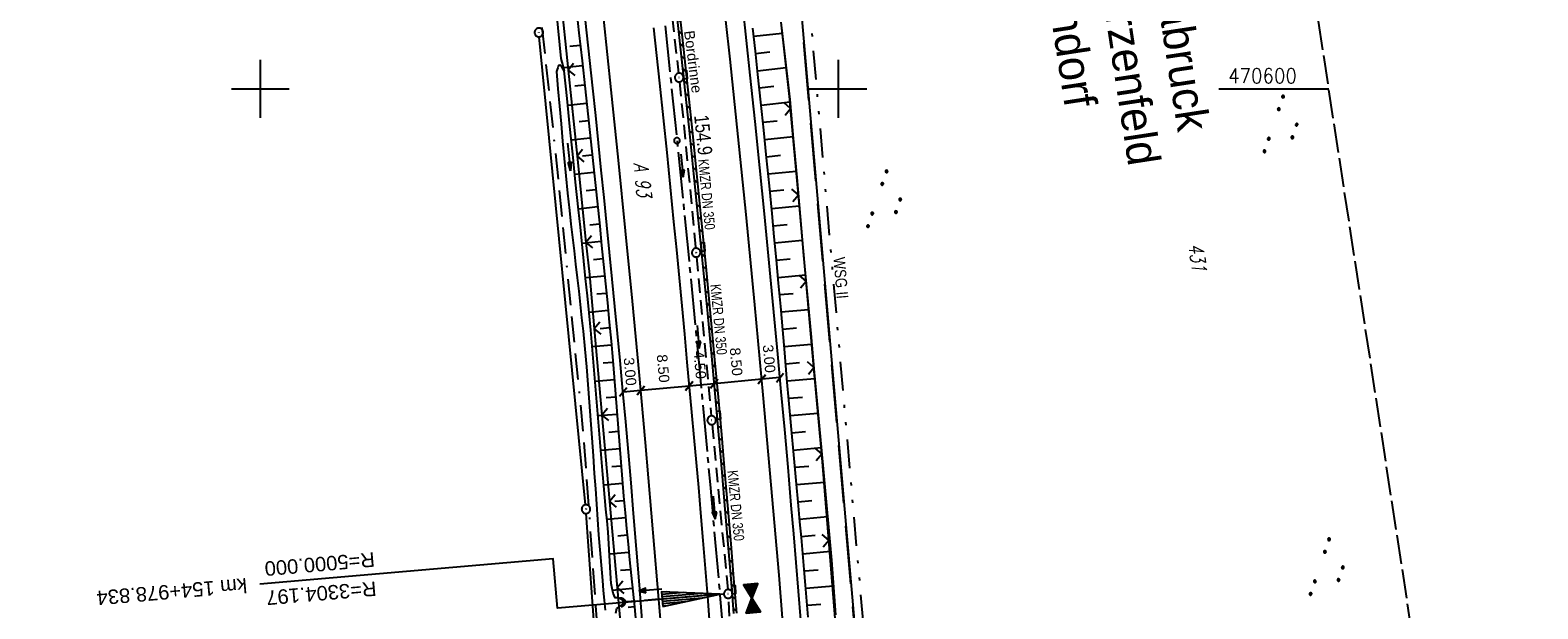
# Model space of a CAD drawing. Extents: x 510925 to 511321, y 470320 to 471095.
# Tile 5 of 17: x 511060 to 511321, y 470510 to 470610. Entities that reach past the tile are written whole.
import ezdxf
from ezdxf.enums import TextEntityAlignment as Align

# ---------------------------------------------------------------- set-up
doc = ezdxf.new("R2010")
doc.units = 0
doc.header["$LTSCALE"] = 10
doc.header["$MEASUREMENT"] = 0
for name, pattern in [('ACAD_ISO16W100', [73, 15, -6.5, 15, -6.5, 15, -7, 1, -7]), ('ACHSE', [5.5, 4, -0.5, 0.5, -0.5]), ('AUSGEZOGEN', [0]), ('LT00', [0]), ('LT05', [0.7, 0.5, -0.2]), ('LT09', [0.54, 0.2, -0.1, 0.02, -0.1, 0.02, -0.1]), ('LT14', [0.6, 0.5, -0.1]), ('STRICHLINIE2', [0.375, 0.25, -0.125])]:
    doc.linetypes.add(name, pattern=pattern)
doc.layers.get('0').update_dxf_attribs({"linetype": 'LT00'})
for name, color, linetype in [('-AX-020', 250, 'ACHSE'), ('-EL-020', 250, 'LT00'), ('-Halt-Pfeil', 4, 'LT00'), ('-Haltung', 182, 'STRICHLINIE2'), ('-Haltungsbeschriftung', 182, 'LT00'), ('-HTP-20O', 11, 'LT00'), ('-ST-20-1', 250, 'LT00'), ('BAB-KABEL', 220, 'ACAD_ISO16W100'), ('BEMAßUNG', 255, 'Continuous'), ('DFK_AB_L', 21, 'LT00'), ('DFK_AB_P', 7, 'LT00'), ('DFK_BES-WEGE', 255, 'LT00'), ('DFK_FLUR_NR', 250, 'LT00'), ('DFK_NUTZUNG', 250, 'LT00'), ('GEMARKUNGSGRENZE', 3, 'LT09'), ('GRENZNAME', 250, 'Continuous'), ('PFEIL', 140, 'AUSGEZOGEN'), ('RINNE_TEXT', 11, 'Continuous'), ('V96_AFBR_BAB', 250, 'LT00'), ('V96_BOESCH', 250, 'LT00'), ('V96_BORDRINNE', 182, 'LT00'), ('V96_BOSCHUNG', 250, 'LT00'), ('V96_GRABEN', 250, 'LT00'), ('V96_KA_PRUF', 182, 'LT00'), ('V96_LD_MARK', 250, 'LT00'), ('V96_RASTER', 250, 'LT00'), ('V96_RINNE', 182, 'LT00'), ('V96_SINKK', 182, 'LT00'), ('V96_UK_DURCH', 182, 'LT00'), ('V96_ZAUN', 40, 'LT00'), ('WSG-GRENZE', 162, 'LT05'), ('WSG_TEXT', 163, 'Continuous')]:
    doc.layers.add(name, color=color, linetype=linetype)
doc.layers.add('-BLATT_96-RAND', color=7, linetype='LT14', plot=False)
doc.styles.add('Arial', font='ARIAL.TTF')
doc.styles.add('Beschrift', font='ARIAL.TTF')
doc.styles.add('Haltungsbeschriftung', font='ARIAL.TTF', dxfattribs={"width": 0.75})
doc.styles.get("Standard").update_dxf_attribs({"font": 'romans.shx'})
doc.styles.add('UNIR-H', font='unir_h.shx', dxfattribs={"width": 0.8})

# ---------------------------------------------------------------- blocks, each defined once
blk = doc.blocks.new('SYMB0003')
at = {"color": 0, "linetype": 'ByBlock'}
for p, q in [((-0.015712, 0), (0.010166, 0.012015)), ((0, -0.021257), (-0.015712, 0)), ((0.010166, 0.012015), (0, -0.021257))]:
    blk.add_line(p, q, dxfattribs=at)
for points in [[(-0.031395, 0.499013), (-0.093691, 0.491144), (-0.154509, 0.475528), (-0.21289, 0.452414), (-0.267913, 0.422164), (-0.318712, 0.385257), (-0.364484, 0.342274), (-0.404509, 0.293893), (-0.438154, 0.240877), (-0.464888, 0.184062), (-0.484292, 0.124345), (-0.496058, 0.062667), (-0.5, 0)], [(-0.5, 0), (-0.496058, -0.062667), (-0.484292, -0.124345), (-0.464888, -0.184062), (-0.438154, -0.240877), (-0.404509, -0.293893), (-0.364485, -0.342274), (-0.318712, -0.385257), (-0.267914, -0.422164), (-0.21289, -0.452414), (-0.154509, -0.475529), (-0.093691, -0.491144), (-0.031395, -0.499014), (0.031395, -0.499014)], [(0.5, 0), (0.496057, 0.062667), (0.484292, 0.124345), (0.464888, 0.184062), (0.438153, 0.240877), (0.404509, 0.293893), (0.364484, 0.342274), (0.318712, 0.385257), (0.267913, 0.422164), (0.21289, 0.452414), (0.154509, 0.475528), (0.093691, 0.491144), (0.031395, 0.499013), (-0.031395, 0.499013)], [(0.031395, -0.499014), (0.093691, -0.491144), (0.154509, -0.475529), (0.21289, -0.452414), (0.267914, -0.422164), (0.318712, -0.385257), (0.364485, -0.342274), (0.404509, -0.293893), (0.438154, -0.240877), (0.464889, -0.184062), (0.484292, -0.124345), (0.496058, -0.062667), (0.5, 0)]]:
    blk.add_lwpolyline(points, dxfattribs=at)
blk = doc.blocks.new('SYMB0018')
at = {"color": 0, "linetype": 'ByBlock'}
for p, q in [((1, 0.13), (0, 0)), ((0.000669, 0), (1, 0)), ((0.307692, 0.04), (1, 0.04)), ((0.615385, 0.08), (1, 0.08)), ((0.923077, 0.12), (1, 0.12)), ((0.307692, -0.04), (1, -0.04)), ((0.615385, -0.08), (1, -0.08)), ((0.923077, -0.12), (1, -0.12))]:
    blk.add_line(p, q, dxfattribs=at)
blk.add_lwpolyline([(0, 0), (1, -0.13), (1, 0.13)], dxfattribs=at)
blk = doc.blocks.new('SYMB0002')
at = {"color": 0, "linetype": 'ByBlock'}
for points in [[(-0.031395, 0.499013), (-0.093691, 0.491144), (-0.154509, 0.475528), (-0.21289, 0.452414), (-0.267913, 0.422164), (-0.318712, 0.385257), (-0.364484, 0.342274), (-0.404509, 0.293893), (-0.438154, 0.240877), (-0.464888, 0.184062), (-0.484292, 0.124345), (-0.496058, 0.062667), (-0.5, 0)], [(-0.5, 0), (-0.496058, -0.062667), (-0.484292, -0.124345), (-0.464888, -0.184062), (-0.438154, -0.240877), (-0.404509, -0.293893), (-0.364485, -0.342274), (-0.318712, -0.385257), (-0.267914, -0.422164), (-0.21289, -0.452414), (-0.154509, -0.475529), (-0.093691, -0.491144), (-0.031395, -0.499014), (0.031395, -0.499014)], [(0.5, 0), (0.496057, 0.062667), (0.484292, 0.124345), (0.464888, 0.184062), (0.438153, 0.240877), (0.404509, 0.293893), (0.364484, 0.342274), (0.318712, 0.385257), (0.267913, 0.422164), (0.21289, 0.452414), (0.154509, 0.475528), (0.093691, 0.491144), (0.031395, 0.499013), (-0.031395, 0.499013)], [(0.031395, -0.499014), (0.093691, -0.491144), (0.154509, -0.475529), (0.21289, -0.452414), (0.267914, -0.422164), (0.318712, -0.385257), (0.364485, -0.342274), (0.404509, -0.293893), (0.438154, -0.240877), (0.464889, -0.184062), (0.484292, -0.124345), (0.496058, -0.062667), (0.5, 0)]]:
    blk.add_lwpolyline(points, dxfattribs=at)
blk = doc.blocks.new('SYMB0652')
at = {"color": 0, "linetype": 'ByBlock'}
blk.add_lwpolyline([(-0.15, -0.075), (0.15, -0.075), (0.15, 0.075), (-0.15, 0.075), (-0.15, -0.075)], dxfattribs=at)
blk = doc.blocks.new('SYMB1107')
at = {"color": 0, "linetype": 'ByBlock'}
for points in [[(-0.2, 0), (-0.196157, 0.039018), (-0.184776, 0.076537), (-0.166294, 0.111114), (-0.141421, 0.141421), (-0.111114, 0.166294), (-0.076537, 0.184776), (-0.039018, 0.196157), (0, 0.2)], [(0, 0.2), (0.039018, 0.196157), (0.076537, 0.184776), (0.111114, 0.166294), (0.141421, 0.141421), (0.166294, 0.111114), (0.184776, 0.076537), (0.196157, 0.039018), (0.2, 0)]]:
    blk.add_lwpolyline(points, dxfattribs=at)
blk = doc.blocks.new('SYMB0024')
at = {"color": 0, "linetype": 'ByBlock'}
for p, q in [((-0.5, 0.5), (0, 0)), ((0, 0), (0.5, 0.5))]:
    blk.add_line(p, q, dxfattribs=at)
blk = doc.blocks.new('_Oblique')
at = {"color": 0, "linetype": 'ByBlock', "lineweight": -2}
blk.add_line((-0.5, -0.5), (0.5, 0.5), dxfattribs=at)
blk = doc.blocks.new('Pfreil3')
at = {"layer": 'PFEIL'}
blk.add_hatch(color=256, dxfattribs=at).paths.add_polyline_path([(-1.55, 0.27), (-1.55, -0.27), (0, 0)])
for p, q in [((-1.55, 0), (-4.83, 0)), ((-1.55, -0.27), (-1.55, 0.27)), ((-1.55, 0.27), (0, 0)), ((0, 0), (-1.55, -0.27))]:
    blk.add_line(p, q, dxfattribs=at)
blk = doc.blocks.new('SYMB7111')
at = {"color": 0, "linetype": 'ByBlock'}
for p, q in [((-0.13, 0.202919), (-0.13, 0.177081)), ((-0.125, 0.172895), (-0.125, 0.207105)), ((-0.12, 0.209164), (-0.12, 0.170836)), ((-0.115, 0.170204), (-0.115, 0.209796)), ((-0.11, 0.209164), (-0.11, 0.170836)), ((-0.105, 0.172895), (-0.105, 0.207105)), ((-0.1, 0.202919), (-0.1, 0.177081)), ((-0.095, 0.189874), (-0.095, 0.190146)), ((0.1, 0.202919), (0.1, 0.177081)), ((0.105, 0.172895), (0.105, 0.207105)), ((0.11, 0.209164), (0.11, 0.170836)), ((0.115, 0.170204), (0.115, 0.209796)), ((0.12, 0.209164), (0.12, 0.170836)), ((0.125, 0.172895), (0.125, 0.207105)), ((0.13, 0.202919), (0.13, 0.177081)), ((0.135, 0.189874), (0.135, 0.190146)), ((-0.515, -0.177081), (-0.515, -0.202919)), ((-0.51, -0.207105), (-0.51, -0.172895)), ((-0.505, -0.170836), (-0.505, -0.209164)), ((-0.5, -0.209796), (-0.5, -0.170204)), ((-0.495, -0.170836), (-0.495, -0.209164)), ((-0.49, -0.207105), (-0.49, -0.172895)), ((-0.485, -0.177081), (-0.485, -0.202919)), ((-0.48, -0.190126), (-0.48, -0.189854)), ((-0.285, -0.177081), (-0.285, -0.202919)), ((-0.28, -0.207105), (-0.28, -0.172895)), ((-0.275, -0.170836), (-0.275, -0.209164)), ((-0.27, -0.209796), (-0.27, -0.170204)), ((-0.265, -0.170836), (-0.265, -0.209164)), ((-0.26, -0.207105), (-0.26, -0.172895)), ((-0.255, -0.177081), (-0.255, -0.202919)), ((-0.25, -0.190126), (-0.25, -0.189854)), ((0.255, -0.177081), (0.255, -0.202919)), ((0.26, -0.207105), (0.26, -0.172895)), ((0.265, -0.170836), (0.265, -0.209164)), ((0.27, -0.209796), (0.27, -0.170204)), ((0.275, -0.170836), (0.275, -0.209164)), ((0.28, -0.207105), (0.28, -0.172895)), ((0.285, -0.177081), (0.285, -0.202919)), ((0.29, -0.190126), (0.29, -0.189854)), ((0.485, -0.177081), (0.485, -0.202919)), ((0.49, -0.207105), (0.49, -0.172895)), ((0.495, -0.170836), (0.495, -0.209164)), ((0.5, -0.209796), (0.5, -0.170204)), ((0.505, -0.170836), (0.505, -0.209164)), ((0.51, -0.207105), (0.51, -0.172895)), ((0.515, -0.177081), (0.515, -0.202919)), ((0.52, -0.190126), (0.52, -0.189854))]:
    blk.add_line(p, q, dxfattribs=at)
for points in [[(-0.095, 0.19), (-0.096981, 0.198678), (-0.10253, 0.205637), (-0.11055, 0.209499), (-0.11945, 0.209499), (-0.12747, 0.205637), (-0.133019, 0.198678), (-0.135, 0.19), (-0.133019, 0.181322), (-0.12747, 0.174363), (-0.11945, 0.170501), (-0.11055, 0.170501), (-0.10253, 0.174363), (-0.096981, 0.181322), (-0.095, 0.19)], [(0.135, 0.19), (0.133019, 0.198678), (0.12747, 0.205637), (0.11945, 0.209499), (0.11055, 0.209499), (0.10253, 0.205637), (0.096981, 0.198678), (0.095, 0.19), (0.096981, 0.181322), (0.10253, 0.174363), (0.11055, 0.170501), (0.11945, 0.170501), (0.12747, 0.174363), (0.133019, 0.181322), (0.135, 0.19)], [(-0.48, -0.19), (-0.481981, -0.181322), (-0.48753, -0.174363), (-0.49555, -0.170501), (-0.50445, -0.170501), (-0.51247, -0.174363), (-0.518019, -0.181322), (-0.52, -0.19), (-0.518019, -0.198678), (-0.51247, -0.205637), (-0.50445, -0.209499), (-0.49555, -0.209499), (-0.48753, -0.205637), (-0.481981, -0.198678), (-0.48, -0.19)], [(-0.25, -0.19), (-0.251981, -0.181322), (-0.25753, -0.174363), (-0.26555, -0.170501), (-0.27445, -0.170501), (-0.28247, -0.174363), (-0.288019, -0.181322), (-0.29, -0.19), (-0.288019, -0.198678), (-0.28247, -0.205637), (-0.27445, -0.209499), (-0.26555, -0.209499), (-0.25753, -0.205637), (-0.251981, -0.198678), (-0.25, -0.19)], [(0.29, -0.19), (0.288019, -0.181322), (0.28247, -0.174363), (0.27445, -0.170501), (0.26555, -0.170501), (0.25753, -0.174363), (0.251981, -0.181322), (0.25, -0.19), (0.251981, -0.198678), (0.25753, -0.205637), (0.26555, -0.209499), (0.27445, -0.209499), (0.28247, -0.205637), (0.288019, -0.198678), (0.29, -0.19)], [(0.52, -0.19), (0.518019, -0.181322), (0.51247, -0.174363), (0.50445, -0.170501), (0.49555, -0.170501), (0.48753, -0.174363), (0.481981, -0.181322), (0.48, -0.19), (0.481981, -0.198678), (0.48753, -0.205637), (0.49555, -0.209499), (0.50445, -0.209499), (0.51247, -0.205637), (0.518019, -0.198678), (0.52, -0.19)]]:
    blk.add_lwpolyline(points, dxfattribs=at)
blk = doc.blocks.new('SYMB0072')
at = {"color": 0, "linetype": 'ByBlock'}
for p, q in [((-0.5, -0.25), (-0.5, 0.25)), ((-0.5, 0.25), (0, 0)), ((-0.5, -0.25), (-0.5, 0.25)), ((0, 0), (-0.5, -0.25)), ((-0.48, -0.24), (-0.48, 0.24)), ((-0.46, -0.23), (-0.46, 0.23)), ((-0.44, -0.22), (-0.44, 0.22)), ((-0.42, -0.21), (-0.42, 0.21)), ((-0.4, -0.2), (-0.4, 0.2)), ((-0.38, -0.19), (-0.38, 0.19)), ((-0.36, -0.18), (-0.36, 0.18)), ((-0.34, -0.17), (-0.34, 0.17)), ((-0.32, -0.16), (-0.32, 0.16)), ((-0.3, -0.15), (-0.3, 0.15)), ((-0.28, -0.14), (-0.28, 0.14)), ((-0.26, -0.13), (-0.26, 0.13)), ((-0.24, -0.12), (-0.24, 0.12)), ((-0.22, -0.11), (-0.22, 0.11)), ((-0.2, -0.1), (-0.2, 0.1)), ((-0.18, -0.09), (-0.18, 0.09)), ((-0.16, -0.08), (-0.16, 0.08)), ((-0.14, -0.07), (-0.14, 0.07)), ((-0.12, -0.06), (-0.12, 0.06)), ((-0.1, -0.05), (-0.1, 0.05)), ((-0.08, -0.04), (-0.08, 0.04)), ((-0.06, -0.03), (-0.06, 0.03)), ((-0.04, -0.02), (-0.04, 0.02)), ((-0.02, -0.01), (-0.02, 0.01)), ((0.02, -0.01), (0.02, 0.01)), ((0.04, -0.02), (0.04, 0.02)), ((0.06, -0.03), (0.06, 0.03)), ((0.08, -0.04), (0.08, 0.04)), ((0.1, -0.05), (0.1, 0.05)), ((0.12, -0.06), (0.12, 0.06)), ((0.14, -0.07), (0.14, 0.07)), ((0.16, -0.08), (0.16, 0.08)), ((0.18, -0.09), (0.18, 0.09)), ((0.2, -0.1), (0.2, 0.1)), ((0.22, -0.11), (0.22, 0.11)), ((0.24, -0.12), (0.24, 0.12)), ((0.26, -0.13), (0.26, 0.13)), ((0.28, -0.14), (0.28, 0.14)), ((0.3, -0.15), (0.3, 0.15)), ((0.32, -0.16), (0.32, 0.16)), ((0.34, -0.17), (0.34, 0.17)), ((0.36, -0.18), (0.36, 0.18)), ((0.38, -0.19), (0.38, 0.19)), ((0.4, -0.2), (0.4, 0.2)), ((0.42, -0.21), (0.42, 0.21)), ((0.44, -0.22), (0.44, 0.22)), ((0.46, -0.23), (0.46, 0.23)), ((0.48, -0.24), (0.48, 0.24)), ((0.5, -0.25), (0.5, 0.25))]:
    blk.add_line(p, q, dxfattribs=at)
blk.add_lwpolyline([(0, 0), (0.5, 0.25), (0.5, -0.25), (0, 0)], dxfattribs=at)
blk = doc.blocks.new('SYMB0070')
at = {"color": 0, "linetype": 'ByBlock'}
for p, q in [((-0.5, 0), (0.2, 0)), ((0.5, 0), (0.2, 0.1)), ((0.2, 0.1), (0.2, 0)), ((0.468, 0), (0.21, 0.086)), ((0.21, 0.086), (0.21, -0.086)), ((0.21, -0.086), (0.468, 0)), ((0.22, -0.072), (0.437, 0)), ((0.23, -0.058), (0.405, 0)), ((0.24, -0.045), (0.374, 0)), ((0.342, 0), (0.25, 0.031)), ((0.25, 0.031), (0.25, -0.031)), ((0.25, -0.031), (0.342, 0)), ((0.26, -0.017), (0.31, 0)), ((0.27, -0.003), (0.279, 0))]:
    blk.add_line(p, q, dxfattribs=at)
for points in [[(0.2, 0), (0.2, -0.1), (0.5, 0)], [(0.437, 0), (0.22, 0.072), (0.22, -0.072)], [(0.405, 0), (0.23, 0.058), (0.23, -0.058)], [(0.374, 0), (0.24, 0.045), (0.24, -0.045)], [(0.31, 0), (0.26, 0.017), (0.26, -0.017)], [(0.279, 0), (0.27, 0.003), (0.27, -0.003)]]:
    blk.add_lwpolyline(points, dxfattribs=at)

msp = doc.modelspace()

# ---------------------------------------------------------------- hatches: boundary and pattern name
at = {"layer": 'V96_BORDRINNE'}
h = msp.add_hatch(dxfattribs=at)
h.set_pattern_fill('ANSI31', color=256, scale=13, angle=280, style=0)
h.paths.add_polyline_path([(511171.26, 470625.44), (511170.59, 470631.41), (511170.09, 470631.36), (511170.76, 470625.38), (511171.65, 470617.38), (511172.52, 470609.39), (511173.2, 470603.06), (511173.7, 470603.12), (511173.02, 470609.44), (511172.15, 470617.44)])
h = msp.add_hatch(dxfattribs=at)
h.set_pattern_fill('ANSI31', color=256, scale=13, angle=280, style=0)
h.paths.add_polyline_path([(511174.72, 470593.39), (511173.88, 470601.44), (511173.84, 470601.77), (511173.34, 470601.72), (511173.38, 470601.39), (511174.23, 470593.34), (511175.06, 470585.29), (511175.87, 470577.25), (511176.26, 470573.28), (511176.76, 470573.32), (511176.37, 470577.3), (511175.55, 470585.35)])
h = msp.add_hatch(dxfattribs=at)
h.set_pattern_fill('ANSI31', color=256, scale=13, angle=280, style=0)
h.paths.add_polyline_path([(511177.93, 470561.19), (511177.16, 470569.24), (511176.89, 470571.98), (511176.39, 470571.93), (511176.66, 470569.2), (511177.44, 470561.14), (511178.19, 470553.09), (511178.78, 470546.62), (511179, 470544.17), (511179.5, 470544.22), (511179.28, 470546.67), (511178.69, 470553.13)])
h = msp.add_hatch(dxfattribs=at)
h.set_pattern_fill('ANSI31', color=256, scale=13, angle=280, style=0)
h.paths.add_polyline_path([(511180.43, 470533.73), (511179.86, 470540.2), (511179.62, 470542.87), (511179.12, 470542.83), (511179.36, 470540.15), (511179.93, 470533.68), (511180.48, 470527.22), (511180.99, 470521.22), (511181.48, 470515.22), (511181.59, 470513.97), (511182.08, 470514.01), (511181.98, 470515.26), (511181.49, 470521.26), (511180.98, 470527.26)])
h = msp.add_hatch(dxfattribs=at)
h.set_pattern_fill('ANSI31', color=256, scale=13, angle=280, style=0)
h.paths.add_polyline_path([(511182.47, 470509.26), (511182.19, 470512.66), (511181.7, 470512.62), (511181.97, 470509.22), (511182.46, 470503.22), (511182.85, 470498.3), (511183.16, 470494.45), (511183.65, 470494.49), (511183.35, 470498.34), (511182.96, 470503.26)])

# ---------------------------------------------------------------- linework, layer by layer
at = {"layer": '-AX-020', "ltscale": 0.2, "flags": 128}
msp.add_lwpolyline([(511092.53, 471077.22), (511094.53, 471068.54), (511098.39, 471051.37), (511102.17, 471034.17), (511105.87, 471016.96), (511109.5, 470999.73), (511113.05, 470982.49), (511116.52, 470965.23), (511119.91, 470947.95), (511123.22, 470930.66), (511126.45, 470913.36), (511129.61, 470896.04), (511132.69, 470878.7), (511135.68, 470861.35), (511138.6, 470843.99), (511141.44, 470826.62), (511144.2, 470809.23), (511146.88, 470791.83), (511149.49, 470774.42), (511152.01, 470757), (511154.45, 470739.56), (511156.82, 470722.12), (511159.1, 470704.66), (511161.31, 470687.19), (511163.44, 470669.72), (511165.49, 470652.23), (511165.64, 470650.9), (511167.87, 470631.02), (511170.03, 470611.14), (511172.1, 470591.25), (511174.1, 470571.35), (511176.01, 470551.44), (511177.85, 470531.52), (511179.53, 470512.55), (511180.88, 470496.34), (511182.16, 470480.14), (511183.36, 470463.92), (511184.48, 470447.7), (511185.52, 470431.48), (511186.48, 470415.25), (511187.36, 470399.01), (511188.16, 470382.77), (511188.88, 470366.53), (511189.52, 470350.29), (511189.76, 470343.49)], dxfattribs=at)
at = {"layer": '-BLATT_96-RAND', "elevation": 359.87}
msp.add_lwpolyline([(510925.48, 471051.66), (511037.44, 470320.17), (511321.13, 470363.6), (511209.17, 471095.08), (510925.48, 471051.66)], dxfattribs=at)
at = {"layer": '-EL-020', "flags": 128}
msp.add_lwpolyline([(511174.54, 470512.12), (511151.43, 470510.12), (511150.69, 470518.69), (511099.9, 470514.3)], dxfattribs=at)
at = {"layer": '-Haltung'}
for p, q in [((511169.09, 470630.95, 359.87), (511172.4, 470602.71, 359.87)), ((511172.56, 470601.22, 359.87), (511175.37, 470572.41, 359.87)), ((511175.51, 470570.92, 359.87), (511178.05, 470543.39, 359.87)), ((511178.19, 470541.9, 359.87), (511180.91, 470513.34, 359.87)), ((511180.23, 470512.54, 359.87), (511163.09, 470511.2, 359.87)), ((511182.22, 470493.77, 359.87), (511181.03, 470511.85, 359.87))]:
    msp.add_line(p, q, dxfattribs=at)
at = {"layer": 'BAB-KABEL', "ltscale": 0.03, "flags": 128}
msp.add_lwpolyline([(511067.1, 471073.33), (511077.6, 471030.01), (511089.22, 470981.62), (511098.91, 470932.89), (511107.16, 470884.03), (511116.15, 470835.04), (511125.08, 470786.06), (511133.15, 470736.97), (511137.3, 470706.32), (511129.89, 470689.71), (511129.54, 470684.61), (511132.44, 470671.58), (511143.11, 470670.95), (511145.78, 470638.26), (511151.08, 470588.89), (511155.98, 470539.42), (511159.51, 470489.78), (511162.63, 470440.14), (511165.94, 470390.62), (511167.84, 470340.94), (511167.84, 470340.13)], dxfattribs=at)
at = {"layer": 'BEMAßUNG'}
for p, q in [((511165.84, 470547.8), (511162.78, 470547.51)), ((511174.23, 470548.57), (511165.84, 470547.8)), ((511178.57, 470548.97), (511174.23, 470548.57)), ((511186.8, 470549.74), (511178.57, 470548.97)), ((511189.95, 470550.03), (511186.8, 470549.74))]:
    msp.add_line(p, q, dxfattribs=at)
at = {"layer": 'DFK_AB_L'}
for p, q in [((511193.56, 470614.05), (511205.61, 470475.49)), ((511156.3, 470528.02), (511148.28, 470609.01)), ((511158.09, 470502.85), (511156.42, 470526.52))]:
    msp.add_line(p, q, dxfattribs=at)
at = {"layer": 'GEMARKUNGSGRENZE', "ltscale": 2.5, "flags": 128}
msp.add_lwpolyline([(511121.08, 471081.59), (511126.45, 471060.17), (511143.98, 470974.85), (511146.57, 470959.09), (511159.17, 470882.63), (511171.61, 470798.75), (511182.45, 470711.37), (511193.01, 470699.76), (511193.73, 470690.19), (511187.83, 470675.55), (511194.98, 470614.95), (511207.15, 470475.09), (511207.63, 470473.85), (511218.63, 470446.19), (511282.7, 470462.39), (511261.68, 470406.38), (511258.84, 470397.92), (511241.39, 470351.39)], dxfattribs=at)
at = {"layer": 'V96_AFBR_BAB', "elevation": 359.87}
for points in [[(511166.12, 470508), (511165.63, 470514.18), (511165.13, 470520.35), (511164.61, 470526.53), (511164.17, 470531.82), (511163.71, 470537.11), (511163.24, 470542.4), (511162.77, 470547.69), (511162.28, 470552.98), (511161.83, 470557.67), (511161.37, 470562.36), (511160.91, 470567.05), (511160.45, 470571.74), (511159.98, 470576.43), (511159.5, 470581.17), (511159.02, 470585.91), (511158.54, 470590.65), (511158.05, 470595.39), (511157.56, 470600.13), (511157.05, 470604.92), (511156.53, 470609.71), (511156.01, 470614.5)], [(511193.58, 470508.13), (511193.17, 470513.09), (511192.76, 470518.05), (511192.33, 470523.01), (511191.91, 470527.98), (511191.34, 470534.51), (511190.76, 470541.04), (511190.18, 470547.57), (511189.58, 470554.11), (511189.02, 470560.17), (511188.45, 470566.23), (511187.87, 470572.29), (511187.28, 470578.34), (511186.47, 470586.35), (511185.65, 470594.35), (511184.81, 470602.35), (511184.16, 470608.35), (511183.51, 470614.35)], [(511168.07, 470610.54), (511168.59, 470605.76), (511169.09, 470600.97), (511169.72, 470594.98), (511170.34, 470588.98), (511170.95, 470582.98), (511171.54, 470576.98), (511172.02, 470572.12), (511172.48, 470567.27), (511172.94, 470562.42), (511173.4, 470557.57), (511173.85, 470552.71), (511174.25, 470548.37), (511174.65, 470544.03), (511175.05, 470539.68), (511175.43, 470535.34), (511175.82, 470531), (511176.19, 470526.65), (511176.6, 470521.82), (511177, 470516.99), (511177.39, 470512.17), (511177.77, 470507.34)]]:
    msp.add_lwpolyline(points, dxfattribs=at)
at = {"layer": 'V96_BOESCH', "elevation": 359.87}
for points in [[(511150.49, 470620.63), (511152.01, 470605.23), (511152.61, 470603.13)], [(511154.62, 470614.51), (511155.15, 470609.68), (511155.68, 470604.84), (511156.2, 470600), (511156.84, 470594.06), (511157.48, 470588.11), (511158.11, 470582.16), (511158.74, 470576.22), (511159.08, 470572.9), (511159.42, 470569.59), (511159.76, 470566.28), (511160.08, 470562.96), (511160.4, 470559.65), (511160.71, 470556.33), (511161, 470553.01), (511161.25, 470550.08), (511161.48, 470547.15), (511161.72, 470544.21), (511161.95, 470541.28), (511162.17, 470538.34), (511162.41, 470535.41), (511162.64, 470532.47), (511162.89, 470529.54), (511163.15, 470526.61), (511163.4, 470523.9), (511163.66, 470521.2), (511163.92, 470518.5), (511164.19, 470515.8), (511164.47, 470513.1), (511164.74, 470510.39), (511165, 470507.69)], [(511194.82, 470508.6), (511194.61, 470511.36), (511194.39, 470514.11), (511194.15, 470516.85), (511193.9, 470519.6), (511193.65, 470522.35), (511193.39, 470525.09), (511193.13, 470527.84), (511192.73, 470532.24), (511192.33, 470536.65), (511191.94, 470541.06), (511191.55, 470545.47), (511191.16, 470549.88), (511190.78, 470554.3), (511190.43, 470558.32), (511190.07, 470562.34), (511189.71, 470566.36), (511189.35, 470570.38), (511188.97, 470574.4), (511188.59, 470578.42), (511188.12, 470583.24), (511187.64, 470588.05), (511187.14, 470592.87), (511186.63, 470597.68), (511186.12, 470602.5), (511185.69, 470606.49), (511185.25, 470610.47)], [(511190.19, 470610.55), (511191.65, 470598.18), (511192.25, 470591.42), (511192.84, 470584.67), (511193.44, 470577.91), (511194.04, 470571.16), (511194.65, 470564.41), (511195.26, 470557.65), (511195.87, 470550.9), (511196.49, 470544.14), (511197.12, 470537.38), (511197.42, 470534.23), (511197.71, 470531.07), (511198.01, 470527.92), (511198.29, 470524.76), (511198.57, 470521.61), (511198.84, 470518.45), (511199.1, 470515.3), (511199.34, 470512.14), (511199.56, 470508.98)]]:
    msp.add_lwpolyline(points, dxfattribs=at)
at = {"layer": 'V96_BOSCHUNG'}
for p, q in [((511153.57, 470607.39, 359.87), (511155.36, 470607.58, 359.87)), ((511185.4, 470609.11, 359.87), (511190.3, 470609.65, 359.87)), ((511185.73, 470606.12, 359.87), (511188.19, 470606.4, 359.87)), ((511155.73, 470604, 359.87), (511152.51, 470603.65, 359.87)), ((511186.05, 470603.14, 359.87), (511191.01, 470603.7, 359.87)), ((511156.08, 470600.64, 359.87), (511154.46, 470600.46, 359.87)), ((511186.37, 470600.16, 359.87), (511188.86, 470600.44, 359.87)), ((511156.47, 470597.45, 359.87), (511153.22, 470597.1, 359.87)), ((511186.69, 470597.19, 359.87), (511191.69, 470597.73, 359.87)), ((511156.8, 470594.47, 359.87), (511155.16, 470594.29, 359.87)), ((511187, 470594.21, 359.87), (511189.48, 470594.47, 359.87)), ((511157.12, 470591.49, 359.87), (511153.83, 470591.13, 359.87)), ((511187.31, 470591.24, 359.87), (511192.22, 470591.73, 359.87)), ((511157.43, 470588.51, 359.87), (511155.79, 470588.33, 359.87)), ((511187.62, 470588.25, 359.87), (511190.05, 470588.5, 359.87)), ((511157.75, 470585.52, 359.87), (511154.44, 470585.16, 359.87)), ((511187.92, 470585.27, 359.87), (511192.75, 470585.75, 359.87)), ((511158.07, 470582.54, 359.87), (511156.41, 470582.36, 359.87)), ((511188.22, 470582.28, 359.87), (511190.61, 470582.52, 359.87)), ((511158.38, 470579.56, 359.87), (511155.06, 470579.2, 359.87)), ((511188.51, 470579.3, 359.87), (511193.28, 470579.77, 359.87)), ((511158.7, 470576.57, 359.87), (511157.04, 470576.39, 359.87)), ((511188.79, 470576.31, 359.87), (511191.17, 470576.55, 359.87)), ((511159.01, 470573.59, 359.87), (511155.69, 470573.23, 359.87)), ((511189.07, 470573.34, 359.87), (511193.81, 470573.79, 359.87)), ((511159.32, 470570.6, 359.87), (511157.66, 470570.42, 359.87)), ((511189.35, 470570.36, 359.87), (511191.71, 470570.57, 359.87)), ((511159.62, 470567.6, 359.87), (511156.3, 470567.28, 359.87)), ((511189.62, 470567.38, 359.87), (511194.34, 470567.79, 359.87)), ((511159.92, 470564.61, 359.87), (511158.26, 470564.46, 359.87)), ((511189.89, 470564.39, 359.87), (511192.25, 470564.6, 359.87)), ((511160.21, 470561.62, 359.87), (511156.89, 470561.31, 359.87)), ((511190.15, 470561.4, 359.87), (511194.88, 470561.82, 359.87)), ((511160.5, 470558.64, 359.87), (511158.83, 470558.48, 359.87)), ((511190.42, 470558.42, 359.87), (511192.78, 470558.62, 359.87)), ((511160.77, 470555.64, 359.87), (511157.44, 470555.35, 359.87)), ((511190.68, 470555.43, 359.87), (511195.42, 470555.84, 359.87)), ((511161.03, 470552.65, 359.87), (511159.36, 470552.51, 359.87)), ((511190.94, 470552.44, 359.87), (511193.32, 470552.65, 359.87)), ((511161.28, 470549.65, 359.87), (511157.94, 470549.38, 359.87)), ((511191.2, 470549.45, 359.87), (511195.97, 470549.86, 359.87)), ((511161.52, 470546.66, 359.87), (511159.85, 470546.53, 359.87)), ((511191.46, 470546.46, 359.87), (511193.85, 470546.67, 359.87)), ((511161.76, 470543.67, 359.87), (511158.42, 470543.4, 359.87)), ((511191.72, 470543.47, 359.87), (511196.52, 470543.89, 359.87)), ((511161.99, 470540.68, 359.87), (511160.33, 470540.54, 359.87)), ((511191.99, 470540.48, 359.87), (511194.39, 470540.69, 359.87)), ((511162.23, 470537.68, 359.87), (511158.92, 470537.42, 359.87)), ((511192.25, 470537.5, 359.87), (511197.07, 470537.92, 359.87)), ((511162.46, 470534.69, 359.87), (511160.82, 470534.57, 359.87)), ((511192.52, 470534.51, 359.87), (511194.94, 470534.72, 359.87)), ((511192.79, 470531.52, 359.87), (511197.63, 470531.94, 359.87)), ((511162.71, 470531.71, 359.87), (511159.45, 470531.44, 359.87)), ((511162.96, 470528.73, 359.87), (511161.34, 470528.59, 359.87)), ((511193.07, 470528.52, 359.87), (511195.49, 470528.74, 359.87)), ((511163.23, 470525.75, 359.87), (511159.99, 470525.45, 359.87)), ((511193.35, 470525.53, 359.87), (511198.18, 470525.99, 359.87)), ((511163.51, 470522.76, 359.87), (511161.87, 470522.61, 359.87)), ((511193.63, 470522.54, 359.87), (511196.04, 470522.77, 359.87)), ((511163.8, 470519.78, 359.87), (511160.45, 470519.46, 359.87)), ((511193.9, 470519.56, 359.87), (511198.71, 470520, 359.87)), ((511164.09, 470516.79, 359.87), (511162.35, 470516.63, 359.87)), ((511194.17, 470516.58, 359.87), (511196.57, 470516.79, 359.87)), ((511194.43, 470513.61, 359.87), (511199.2, 470514, 359.87)), ((511164.41, 470513.54, 359.87), (511160.91, 470513.21, 359.87)), ((511164.76, 470510.35, 359.87), (511163.65, 470510.25, 359.87)), ((511194.67, 470510.63, 359.87), (511197.04, 470510.81, 359.87))]:
    msp.add_line(p, q, dxfattribs=at)
at = {"layer": 'V96_GRABEN', "elevation": 359.87}
for points in [[(511152.61, 470603.13), (511152.44, 470603.43), (511152.27, 470603.7), (511152.11, 470603.92), (511151.96, 470604.06), (511151.82, 470604.11), (511151.69, 470604.03), (511151.58, 470603.86), (511151.47, 470603.62), (511151.37, 470603.33), (511151.26, 470603.01)], [(511151.26, 470603.01), (511151.52, 470600), (511151.78, 470596.98), (511152.05, 470593.97), (511152.32, 470590.96), (511152.6, 470587.95), (511152.89, 470584.94), (511153.19, 470581.93), (511153.51, 470578.92), (511153.77, 470576.6), (511154.03, 470574.28), (511154.3, 470571.96), (511154.57, 470569.64), (511154.84, 470567.32), (511155.11, 470565), (511155.37, 470562.68), (511155.62, 470560.36), (511155.86, 470558.04), (511156.16, 470554.97), (511156.44, 470551.9), (511156.7, 470548.82), (511156.94, 470545.75), (511157.17, 470542.67), (511157.39, 470539.59), (511157.6, 470536.52), (511157.81, 470533.44), (511157.99, 470530.79), (511158.17, 470528.14), (511158.35, 470525.49), (511158.54, 470522.85), (511158.75, 470520.2), (511158.97, 470517.56), (511159.21, 470514.92), (511159.37, 470513.2), (511159.54, 470511.49), (511159.71, 470509.78)], [(511161.55, 470509.25), (511161.71, 470510.16), (511161.91, 470510.26), (511162.12, 470510.37), (511162.33, 470510.51), (511162.52, 470510.66), (511162.69, 470510.83), (511162.8, 470511.02), (511162.84, 470511.21), (511162.78, 470511.4), (511162.63, 470511.58), (511162.42, 470511.72), (511162.2, 470511.83), (511161.93, 470511.9), (511161.67, 470511.92), (511161.41, 470511.92), (511161.1, 470512.72), (511160.88, 470513.54), (511160.73, 470514.39), (511160.66, 470515.24), (511160.57, 470517.25), (511160.46, 470519.25), (511160.33, 470521.26), (511160.18, 470523.26), (511160.01, 470525.27), (511159.83, 470527.27), (511159.65, 470529.27), (511159.46, 470531.28), (511159.28, 470533.28), (511159.04, 470536.05), (511158.8, 470538.83), (511158.57, 470541.6), (511158.34, 470544.38), (511158.12, 470547.16), (511157.89, 470549.93), (511157.66, 470552.71), (511157.42, 470555.48), (511157.18, 470558.25), (511156.9, 470561.23), (511156.61, 470564.2), (511156.31, 470567.17), (511156.01, 470570.15), (511155.7, 470573.12), (511155.39, 470576.09), (511155.08, 470579.06), (511154.58, 470583.87), (511154.08, 470588.69), (511153.59, 470593.5), (511153.1, 470598.32), (511152.61, 470603.13)]]:
    msp.add_lwpolyline(points, dxfattribs=at)
at = {"layer": 'V96_LD_MARK', "elevation": 359.87}
for points in [[(511200.05, 470345.06), (511199.89, 470349.47), (511199.5, 470359.55), (511198.82, 470375.19), (511198.09, 470390.84), (511197.28, 470406.48), (511196.4, 470422.11), (511195.46, 470437.75), (511194.46, 470453.37), (511193.38, 470469), (511192.25, 470484.62), (511191.04, 470500.23), (511189.78, 470515.84), (511188.44, 470531.45), (511187.05, 470547.05), (511185.59, 470562.64), (511184.07, 470578.23), (511182.71, 470591.68), (511181.3, 470605.14), (511179.84, 470618.59)], [(511169.77, 470502.13), (511168.76, 470514.35), (511167.73, 470526.57), (511166.65, 470538.79), (511165.55, 470551.01), (511164.4, 470563.23), (511163.22, 470575.44), (511162, 470587.64), (511160.74, 470599.85), (511159.45, 470612.04)]]:
    msp.add_lwpolyline(points, dxfattribs=at)
at = {"layer": 'V96_RASTER'}
for p, q in [((511100, 470595, 359.87), (511100, 470605, 359.87)), ((511200, 470605, 359.87), (511200, 470595, 359.87)), ((511095, 470600, 359.87), (511105, 470600, 359.87)), ((511195, 470600, 359.87), (511205, 470600, 359.87)), ((511265.91, 470600, 359.87), (511284.95, 470600, 359.87))]:
    msp.add_line(p, q, dxfattribs=at)
at = {"layer": 'V96_RINNE', "elevation": 359.87}
for points in [[(511181.97, 470509.22), (511181.48, 470515.22), (511180.99, 470521.22), (511180.48, 470527.22), (511179.93, 470533.68), (511179.36, 470540.15), (511178.78, 470546.62), (511178.19, 470553.09), (511177.44, 470561.14), (511176.66, 470569.2), (511175.87, 470577.25), (511175.06, 470585.29), (511174.23, 470593.34), (511173.38, 470601.39), (511172.52, 470609.39), (511171.65, 470617.38)], [(511182.47, 470509.26), (511181.98, 470515.26), (511181.49, 470521.26), (511180.98, 470527.26), (511180.43, 470533.73), (511179.86, 470540.2), (511179.28, 470546.67), (511178.69, 470553.13), (511177.93, 470561.19), (511177.16, 470569.24), (511176.37, 470577.3), (511175.55, 470585.35), (511174.72, 470593.39), (511173.88, 470601.44), (511173.02, 470609.44), (511172.15, 470617.44)]]:
    msp.add_lwpolyline(points, dxfattribs=at)
at = {"layer": 'V96_ZAUN'}
for p, q in [((511151.72, 470618.16, 359.87), (511153.27, 470603.24, 359.87)), ((511153.27, 470603.24, 359.87), (511154.82, 470588.32, 359.87)), ((511193.13, 470581.66, 359.87), (511191.79, 470596.6, 359.87)), ((511154.82, 470588.32, 359.87), (511156.37, 470573.4, 359.87)), ((511194.48, 470566.72, 359.87), (511193.13, 470581.66, 359.87)), ((511195.83, 470551.78, 359.87), (511194.48, 470566.72, 359.87)), ((511157.79, 470558.47, 359.87), (511159.12, 470543.53, 359.87)), ((511159.12, 470543.53, 359.87), (511160.46, 470528.59, 359.87)), ((511198.39, 470521.89, 359.87), (511197.17, 470536.84, 359.87)), ((511160.46, 470528.59, 359.87), (511161.79, 470513.65, 359.87)), ((511199.6, 470506.94, 359.87), (511198.39, 470521.89, 359.87))]:
    msp.add_line(p, q, dxfattribs=at)
at = {"layer": 'V96_ZAUN', "elevation": 359.87}
for points in [[(511191.79, 470596.6), (511191.64, 470598.18), (511190.16, 470611.51)], [(511156.37, 470573.4), (511156.95, 470567.86), (511157.79, 470558.47)], [(511197.17, 470536.84), (511197.13, 470537.38), (511195.83, 470551.78)], [(511161.79, 470513.65), (511163.06, 470499.47), (511163.1, 470498.71)]]:
    msp.add_lwpolyline(points, dxfattribs=at)
at = {"layer": 'WSG-GRENZE', "ltscale": 2, "flags": 128}
msp.add_lwpolyline([(511235.33, 470350.46), (511217.72, 470444.41), (511206.24, 470473.3), (511205.67, 470474.74), (511193.49, 470614.8), (511186.3, 470675.75), (511192.21, 470690.43), (511191.66, 470698.9), (511188.5, 470715.24), (511184.01, 470719.13), (511175.23, 470789.64), (511171.61, 470786.5), (511170.12, 470798.55), (511157.69, 470882.4), (511145.09, 470958.85)], dxfattribs=at)

# ---------------------------------------------------------------- block references
at = {"layer": '-EL-020', "xscale": 9.999999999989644, "yscale": 10, "zscale": 10, "rotation": 184.9335199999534}
msp.add_blockref('SYMB0018', (511179.53, 470512.55), dxfattribs=at)
at = {"layer": '-Halt-Pfeil', "yscale": 4, "zscale": 4}
for p, xscale, rotation in [((511172.97, 470586.72, 359.87), 4.000000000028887, 275.5635959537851), ((511175.79, 470557.06, 359.87), 3.999999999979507, 275.2765059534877), ((511178.55, 470527.53, 359.87), 4.000000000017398, 275.4270259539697), ((511167.49, 470513.25, 359.87), 3.999999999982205, 184.4737159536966)]:
    msp.add_blockref('SYMB0070', p, dxfattribs=dict(at, xscale=xscale, rotation=rotation))
at = {"layer": '-HTP-20O', "xscale": 4.999999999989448, "yscale": 5, "zscale": 5, "rotation": 274.9154699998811}
msp.add_blockref('SYMB0072', (511185.1, 470511.87), dxfattribs=at)
at = {"layer": '-ST-20-1', "rotation": 258.929999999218}
msp.add_blockref('SYMB0002', (511172.12, 470591.03), dxfattribs=at)
at = {"layer": 'BEMAßUNG', "xscale": 1.4, "yscale": 1.4, "zscale": 1.4}
for p, rotation in [((511186.8, 470549.74), 5.294021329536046), ((511186.8, 470549.74), 185.294021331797), ((511189.95, 470550.03), 5.294021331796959), ((511162.78, 470547.51), 185.2940213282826), ((511165.84, 470547.8), 185.2940213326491), ((511165.84, 470547.8), 5.29402132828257), ((511174.23, 470548.57), 5.294021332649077), ((511174.23, 470548.57), 185.2940213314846), ((511178.57, 470548.97), 185.2940213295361), ((511178.57, 470548.97), 5.294021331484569)]:
    msp.add_blockref('_Oblique', p, dxfattribs=dict(at, rotation=rotation))
at = {"layer": 'DFK_AB_P', "xscale": 1.499999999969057, "yscale": 1.5, "zscale": 1.5, "rotation": 251.2881100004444}
for p in [(511148.21, 470609.76), (511156.37, 470527.27)]:
    msp.add_blockref('SYMB0003', p, dxfattribs=at)
at = {"layer": 'DFK_NUTZUNG', "yscale": 10, "zscale": 10, "rotation": 251.28826}
for p, xscale in [((511277.22, 470593.32), 10), ((511208.59, 470580.36), 10), ((511285.2, 470516.71), 9.999999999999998)]:
    msp.add_blockref('SYMB7111', p, dxfattribs=dict(at, xscale=xscale))
at = {"layer": 'PFEIL', "rotation": 275.6450170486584}
msp.add_blockref('Pfreil3', (511153.7, 470585.81), dxfattribs=at)
at = {"layer": 'V96_KA_PRUF', "xscale": 1.50000000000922, "yscale": 1.50000000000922, "zscale": 1.5, "rotation": 278.7021059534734}
for p in [(511172.49, 470601.96, 359.87), (511175.44, 470571.66, 359.87), (511178.12, 470542.65, 359.87), (511180.98, 470512.6, 359.87)]:
    msp.add_blockref('SYMB0003', p, dxfattribs=at)
at = {"layer": 'V96_SINKK', "zscale": 4.5}
for p, xscale, yscale, rotation in [((511173.55, 470602.42, 359.87), 4.500000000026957, 4.500000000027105, 275.884288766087), ((511176.62, 470572.63, 359.87), 4.50000000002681, 4.500000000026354, 275.3530241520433), ((511179.34, 470543.52, 359.87), 4.500000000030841, 4.500000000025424, 275.0043232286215), ((511181.94, 470513.32, 359.87), 4.500000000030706, 4.500000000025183, 274.5710237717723)]:
    msp.add_blockref('SYMB0652', p, dxfattribs=dict(at, xscale=xscale, yscale=yscale, rotation=rotation))
at = {"layer": 'V96_UK_DURCH', "xscale": 4.000000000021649, "yscale": 4.000000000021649, "zscale": 4, "rotation": 278.7021059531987}
msp.add_blockref('SYMB1107', (511162.34, 470511.14, 359.87), dxfattribs=at)
at = {"layer": 'V96_ZAUN', "yscale": 2.100000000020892, "zscale": 2.100000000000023}
for p, xscale, rotation in [((511153.27, 470603.24, 359.87), 2.099999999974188, 275.9383659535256), ((511191.79, 470596.6, 359.87), 2.100000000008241, 95.15390595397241), ((511154.82, 470588.32, 359.87), 2.099999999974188, 275.9383659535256), ((511193.13, 470581.66, 359.87), 2.100000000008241, 95.15390595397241), ((511156.37, 470573.4, 359.87), 2.099999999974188, 275.9383659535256), ((511194.48, 470566.72, 359.87), 2.100000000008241, 95.15390595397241), ((511157.79, 470558.47, 359.87), 2.100000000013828, 275.1013359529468), ((511195.83, 470551.78, 359.87), 2.100000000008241, 95.15390595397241), ((511159.12, 470543.53, 359.87), 2.100000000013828, 275.1013359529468), ((511197.17, 470536.84, 359.87), 2.099999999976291, 94.64912595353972), ((511160.46, 470528.59, 359.87), 2.100000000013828, 275.1013359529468), ((511198.39, 470521.89, 359.87), 2.099999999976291, 94.64912595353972), ((511161.79, 470513.65, 359.87), 2.100000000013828, 275.1013359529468)]:
    msp.add_blockref('SYMB0024', p, dxfattribs=dict(at, xscale=xscale, rotation=rotation))

# ---------------------------------------------------------------- texts
at = {"layer": '-EL-020', "style": 'Arial'}
for s, p in [('R=5000.000', (511119.7, 470519.82)), (' km 154+978.834', (511098.55, 470515.44)), ('R=3304.197', (511119.98, 470514.78))]:
    msp.add_text(s, height=2.5, rotation=-175.0665, dxfattribs=at).set_placement(p)
at = {"layer": '-Haltungsbeschriftung', "style": 'Haltungsbeschriftung', "width": 0.75}
for rotation, p in [(275.5636, (511175.77, 470587.75, 359.87)), (275.2765, (511177.89, 470566.11, 359.87)), (275.427, (511180.84, 470533.9, 359.87))]:
    msp.add_text('KMZR DN 350', height=1.8, rotation=rotation, dxfattribs=at).set_placement(p)
at = {"layer": '-ST-20-1', "style": 'Beschrift', "width": 0.8}
msp.add_text('  154.9', height=2.5, rotation=-84.1624, dxfattribs=at).set_placement((511174.92, 470596.91))
at = {"layer": 'BEMAßUNG', "char_height": 1.8, "attachment_point": 5, "rotation": 275.294, "style": 'Arial'}
for s, insert in [('\\A1;3.00', (511188.06, 470553.3)), ('\\A1;3.00', (511163.99, 470551.07)), ('\\A1;8.50', (511169.72, 470551.61)), ('\\A1;4.50', (511176.08, 470552.23)), ('\\A1;8.50', (511182.36, 470552.78))]:
    msp.add_mtext(s, dxfattribs=dict(at, insert=insert))
at = {"layer": 'DFK_BES-WEGE', "oblique": 13.754, "width": 0.75}
msp.add_text('A 93', height=2.5, rotation=-84.1442, dxfattribs=at).set_placement((511164.63, 470587.11))
at = {"layer": 'DFK_FLUR_NR', "oblique": 13.754, "width": 0.75}
msp.add_text('431', height=2.5, rotation=278.7021, dxfattribs=at).set_placement((511260.63, 470573.03))
at = {"layer": 'GRENZNAME', "insert": (511251.75, 470675.5, 359.87), "char_height": 5.6, "width": 96.7422, "attachment_point": 1, "rotation": 278.7021, "style": 'UNIR-H'}
msp.add_mtext('{\\W1;Gemarkung: Pretzabruck\\PGemeinde: Schwarzenfeld\\PLandkreis: Schwandorf}', dxfattribs=at)
at = {"layer": 'RINNE_TEXT', "style": 'Arial'}
msp.add_text('Bordrinne', height=1.8, rotation=277.3107, dxfattribs=at).set_placement((511173.33, 470609.97))
at = {"layer": 'V96_RASTER', "width": 0.928}
msp.add_text(' 470600', height=2.5, rotation=359.9993, dxfattribs=at).set_placement((511265.91, 470601, 359.87))
at = {"layer": 'WSG_TEXT', "style": 'Beschrift', "width": 0.8}
msp.add_text('WSG II', height=2, rotation=274.7845, dxfattribs=at).set_placement((511199.49, 470567.2), align=Align.CENTER)

doc.saveas('drawing.dxf')
